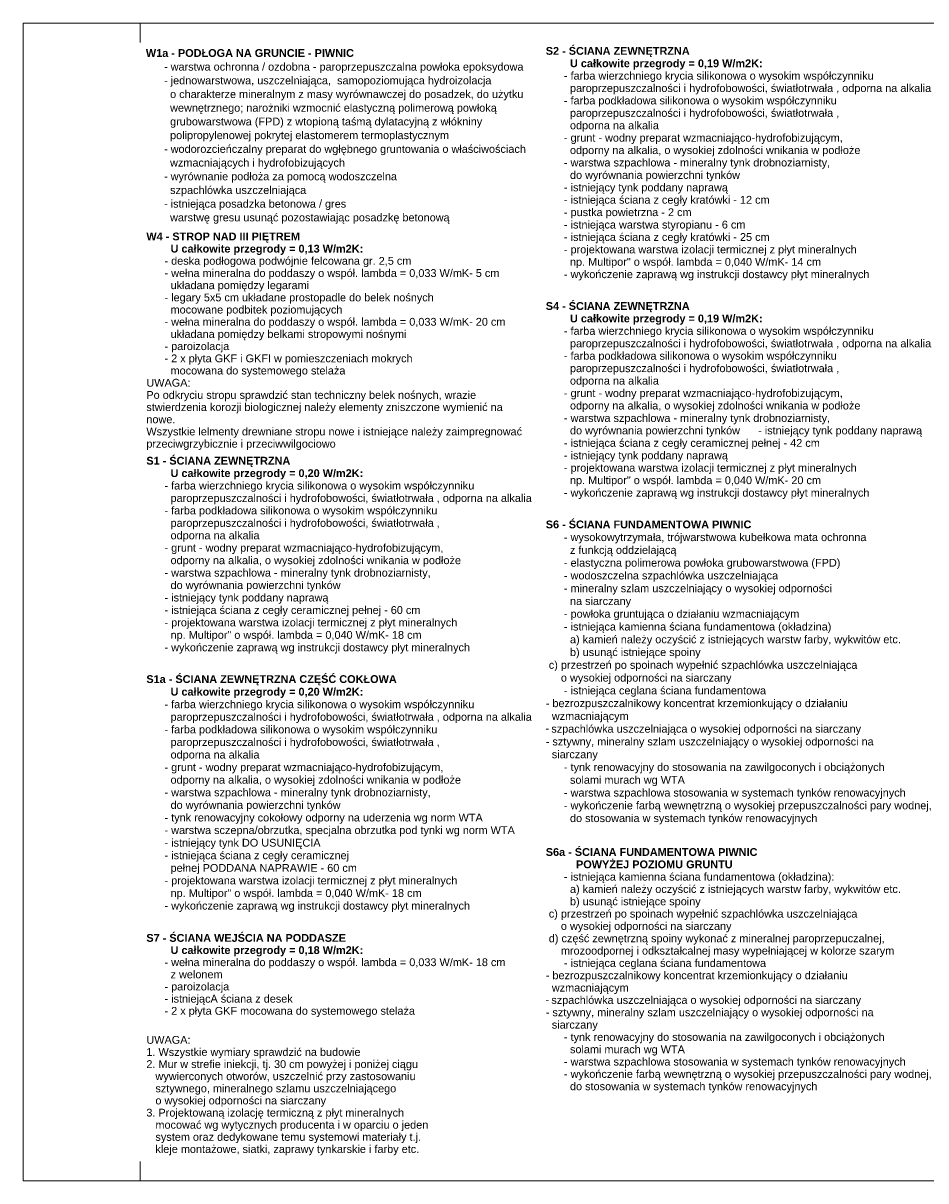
# Model space of a CAD drawing. Extents: x -396299 to -11759, y -15022 to 18278.
# Tile 139 of 205: x -129854 to -106687, y -12022 to 17678. Entities that reach past the tile are written whole.
import ezdxf

# ---------------------------------------------------------------- set-up
doc = ezdxf.new("R2010")
doc.units = 0
doc.header["$MEASUREMENT"] = 0
for name, color, linetype, lineweight in [('Arch opisy_Nr_Pióra__21', 7, 'Continuous', 13), ('Arch opisy_Nr_Pióra__5', 7, 'Continuous', 13), ('ARCH TABELA_Nr_Pióra__21', 7, 'Continuous', 13)]:
    doc.layers.add(name, color=color, linetype=linetype, lineweight=lineweight)
doc.styles.add('GENERATED_STYLE_10', font='arial.ttf')
doc.styles.add('GENERATED_STYLE_8', font='arial.ttf')
doc.dimstyles.new('GENERATED_STYLE__11', dxfattribs={"dimtxt": 0.18, "dimasz": 109.44, "dimexe": 0.18, "dimexo": 0.0625, "dimgap": 0.09, "dimtad": 0, "dimtih": 1, "dimtoh": 1, "dimdec": 4, "dimzin": 0, "dimdsep": 46, "dimcen": 0.09, "dimadec": 0, "dimazin": 0, "dimtfac": 1, "dimtdec": 4, "dimtmove": 0, "dimatfit": 3, "dimldrblk": 'ARROWHEAD_11', "dimfxl": 0, "dimtolj": 1, "dimtzin": 0, "dimarcsym": 0})

# ---------------------------------------------------------------- blocks, each defined once
blk = doc.blocks.new('ARROWHEAD_11')
at = {"color": 0, "linetype": 'Continuous', "lineweight": 0}
blk.add_line((0, 0), (-1, 0), dxfattribs=at)
at = {"color": 0, "linetype": 'Continuous', "lineweight": 0, "const_width": 0.25, "flags": 128}
blk.add_lwpolyline([(-0.125, 0, 1), (0.125, 0, 1)], format="xyb", close=True, dxfattribs=at)

msp = doc.modelspace()

# ---------------------------------------------------------------- linework, layer by layer
at = {"layer": 'ARCH TABELA_Nr_Pióra__21', "linetype": 'Continuous'}
for p, q in [((-129853.6, 17678.4), (-88053.6, 17678.4)), ((-129853.6, -12021.6), (-129853.6, 17678.4)), ((-126853.6, 17178.4), (-126853.6, 17678.4)), ((-126853.6, -12021.6), (-126853.6, -11521.6)), ((-88053.6, -12021.6), (-129853.6, -12021.6))]:
    msp.add_line(p, q, dxfattribs=at)

# ---------------------------------------------------------------- texts
at = {"layer": 'Arch opisy_Nr_Pióra__5', "linetype": 'Continuous', "attachment_point": 1}
for s, insert, char_height, width, line_spacing_factor, style in [('\\A1;{\\fArial|b1|i0|c0|p38;W1a - PODŁOGA NA GRUNCIE - PIWNIC\\P\\fArial|b0|i0|c0|p38;      - warstwa ochronna / ozdobna - paroprzepuszczalna powłoka epoksydowa\\P      - jednowarstwowa, uszczelniająca,  samopoziomująca hydroizolacja \\P        o charakterze mineralnym z masy wyrównawczej do posadzek, do użytku \\P        wewnętrznego; narożniki wzmocnić elastyczną polimerową powłoką  \\P        grubowarstwowa (FPD) z wtopioną taśmą dylatacyjną z włókniny  \\P        polipropylenowej pokrytej elastomerem termoplastycznym\\P      - wodorozcieńczalny preparat do wgłębnego gruntowania o właściwościach \\P        wzmacniających i hydrofobizujących\\P      - wyrównanie podłoża za pomocą wodoszczelna \\P        szpachlówka uszczelniająca\\P      - istniejąca posadzka betonowa / gres\\P        warstwę gresu usunąć pozostawiając posadzkę betonową}', (-126703.6, 17012.6), 200, 9728.552, 1.054598, 'GENERATED_STYLE_8'), ('\\A1;{\\fArial|b1|i0|c0|p38;S2 - ŚCIANA ZEWNĘTRZNA\\P        U całkowite przegrody = 0,19 W/m2K:\\P\\fArial|b0|i0|c0|p38;      - farba wierzchniego krycia silikonowa o wysokim współczynniku \\P        paroprzepuszczalności i hydrofobowości, światłotrwała , odporna na alkalia \\P      - farba podkładowa silikonowa o wysokim współczynniku \\P        paroprzepuszczalności i hydrofobowości, światłotrwała , \\P        odporna na alkalia\\P      - grunt - wodny preparat wzmacniająco-hydrofobizującym, \\P        odporny na alkalia, o wysokiej zdolności wnikania w podłoże\\P      - warstwa szpachlowa - mineralny tynk drobnoziarnisty, \\P        do wyrównania powierzchni tynków\\P      - istniejący tynk poddany naprawą \\P      - istniejąca ściana z cegły kratówki - 12 cm\\P      - pustka powietrzna - 2 cm\\P      - istniejąca warstwa styropianu - 6 cm\\P      - istniejąca ściana z cegły kratówki - 25 cm\\P      - projektowana warstwa izolacji termicznej z płyt mineralnych\\P        np. Multipor" o współ. lambda = 0,040 W/mK- 14 cm \\P      - wykończenie zaprawą wg instrukcji dostawcy płyt mineralnych}', (-116441.1, 17067), 200, 9728.552, 0.954858, 'GENERATED_STYLE_8'), ('\\A1;{\\fArial|b1|i0|c0|p38;W4 - STROP NAD III PIĘTREM\\P        U całkowite przegrody = 0,13 W/m2K:\\P\\fArial|b0|i0|c0|p38;      - deska podłogowa podwójnie felcowana gr. 2,5 cm\\P      - wełna mineralna do poddaszy o współ. lambda = 0,033 W/mK- 5 cm\\P        układana pomiędzy legarami \\P      - legary 5x5 cm układane prostopadle do belek nośnych\\P        mocowane podbitek poziomujących\\P      - wełna mineralna do poddaszy o współ. lambda = 0,033 W/mK- 20 cm\\P        układana pomiędzy belkami stropowymi nośnymi \\P      - paroizolacja\\P      - 2 x płyta GKF i GKFI w pomieszczeniach mokrych\\P        mocowana do systemowego stelaża \\PUWAGA:\\PPo odkryciu stropu sprawdzić stan techniczny belek nośnych, wrazie stwierdzenia korozji biologicznej należy elementy zniszczone wymienić na nowe.\\PWszystkie lelmenty drewniane stropu nowe i istniejące należy zaimpregnować\\Pprzeciwgrzybicznie i przeciwwilgociowo}', (-126691.5, 12306), 199.9999, 9728.552, 0.938057, 'GENERATED_STYLE_8'), ('\\A1;{\\fArial|b1|i0|c0|p38;S4 - ŚCIANA ZEWNĘTRZNA\\P        U całkowite przegrody = 0,19 W/m2K:\\P\\fArial|b0|i0|c0|p38;      - farba wierzchniego krycia silikonowa o wysokim współczynniku \\P        paroprzepuszczalności i hydrofobowości, światłotrwała , odporna na alkalia \\P      - farba podkładowa silikonowa o wysokim współczynniku \\P        paroprzepuszczalności i hydrofobowości, światłotrwała , \\P        odporna na alkalia\\P      - grunt - wodny preparat wzmacniająco-hydrofobizującym, \\P        odporny na alkalia, o wysokiej zdolności wnikania w podłoże\\P      - warstwa szpachlowa - mineralny tynk drobnoziarnisty, \\P        do wyrównania powierzchni tynków      - istniejący tynk poddany naprawą \\P      - istniejąca ściana z cegły ceramicznej pełnej - 42 cm\\P      - istniejący tynk poddany naprawą  \\P      - projektowana warstwa izolacji termicznej z płyt mineralnych\\P        np. Multipor" o współ. lambda = 0,040 W/mK- 20 cm \\P      - wykończenie zaprawą wg instrukcji dostawcy płyt mineralnych}', (-116441.1, 10521.3), 200, 9728.552, 0.957557, 'GENERATED_STYLE_8'), ('\\A1;{\\fArial|b1|i0|c0|p38;S1 - ŚCIANA ZEWNĘTRZNA\\P        U całkowite przegrody = 0,20 W/m2K:\\P\\fArial|b0|i0|c0|p38;      - farba wierzchniego krycia silikonowa o wysokim współczynniku \\P        paroprzepuszczalności i hydrofobowości, światłotrwała , odporna na alkalia \\P      - farba podkładowa silikonowa o wysokim współczynniku \\P        paroprzepuszczalności i hydrofobowości, światłotrwała , \\P        odporna na alkalia\\P      - grunt - wodny preparat wzmacniająco-hydrofobizującym, \\P        odporny na alkalia, o wysokiej zdolności wnikania w podłoże\\P      - warstwa szpachlowa - mineralny tynk drobnoziarnisty, \\P        do wyrównania powierzchni tynków\\P      - istniejący tynk poddany naprawą \\P      - istniejąca ściana z cegły ceramicznej pełnej - 60 cm\\P      - projektowana warstwa izolacji termicznej z płyt mineralnych\\P        np. Multipor" o współ. lambda = 0,040 W/mK- 18 cm \\P      - wykończenie zaprawą wg instrukcji dostawcy płyt mineralnych}', (-126691.5, 6553.2), 200, 9728.552, 0.957557, 'GENERATED_STYLE_8'), ('\\A1;{\\fArial|b1|i0|c0|p38;S6 - ŚCIANA FUNDAMENTOWA PIWNIC\\P\\fArial|b0|i0|c0|p38;      - wysokowytrzymała, trójwarstwowa kubełkowa mata ochronna \\P        z funkcją oddzielającą\\P      - elastyczna polimerowa powłoka grubowarstwowa (FPD)\\P      - wodoszczelna szpachlówka uszczelniająca\\P      - mineralny szlam uszczelniający o wysokiej odporności \\P        na siarczany\\P      - powłoka gruntująca o działaniu wzmacniającym\\P      - istniejąca kamienna ściana fundamentowa (okładzina)\\P        a) kamień należy oczyścić z istniejących warstw farby, wykwitów etc.\\P        b) usunąć istniejące spoiny\\P c) przestrzeń po spoinach wypełnić szpachlówka uszczelniająca \\P     o wysokiej odporności na siarczany\\P      - istniejąca ceglana ściana fundamentowa\\P- bezrozpuszczalnikowy koncentrat krzemionkujący o działaniu\\P  wzmacniającym\\P\\fCalibri|b0|i0|c0|p34;\\H0.857143x;- \\fArial|b0|i0|c0|p38;\\H1.166667x;szpachlówka uszczelniająca o wysokiej odporności na siarczany\\P- sztywny, mineralny szlam uszczelniający o wysokiej odporności na \\P  siarczany\\P      - tynk renowacyjny do stosowania na zawilgoconych i obciążonych \\P        solami murach wg WTA\\P      - warstwa szpachlowa stosowania w systemach tynków renowacyjnych\\P      - wykończenie farbą wewnętrzną o wysokiej przepuszczalności pary wodnej,\\P        do stosowania w systemach tynków renowacyjnych}', (-116441.1, 4918.5), 200, 9728.552, 0.982776, 'GENERATED_STYLE_8'), ('\\A1;{\\fArial|b1|i0|c0|p38;S1a - ŚCIANA ZEWNĘTRZNA CZĘŚĆ COKŁOWA\\P        U całkowite przegrody = 0,20 W/m2K:\\P\\fArial|b0|i0|c0|p38;      - farba wierzchniego krycia silikonowa o wysokim współczynniku \\P        paroprzepuszczalności i hydrofobowości, światłotrwała , odporna na alkalia \\P      - farba podkładowa silikonowa o wysokim współczynniku \\P        paroprzepuszczalności i hydrofobowości, światłotrwała , \\P        odporna na alkalia\\P      - grunt - wodny preparat wzmacniająco-hydrofobizującym, \\P        odporny na alkalia, o wysokiej zdolności wnikania w podłoże\\P      - warstwa szpachlowa - mineralny tynk drobnoziarnisty, \\P        do wyrównania powierzchni tynków\\P      - tynk renowacyjny cokołowy odporny na uderzenia wg norm WTA\\P      - warstwa sczepna/obrzutka, specjalna obrzutka pod tynki wg norm WTA\\P      - istniejący tynk DO USUNIĘCIA\\P      - istniejąca ściana z cegły ceramicznej \\P        pełnej PODDANA NAPRAWIE - 60 cm\\P      - projektowana warstwa izolacji termicznej z płyt mineralnych\\P        np. Multipor" o współ. lambda = 0,040 W/mK- 18 cm \\P      - wykończenie zaprawą wg instrukcji dostawcy płyt mineralnych}', (-126691.5, 950.4), 200, 9728.552, 0.968537, 'GENERATED_STYLE_8'), ('\\A1;{\\fArial|b1|i0|c0|p38;S6a - ŚCIANA FUNDAMENTOWA PIWNIC \\P          POWYŻEJ POZIOMU GRUNTU\\P\\fArial|b0|i0|c0|p38;      - istniejąca kamienna ściana fundamentowa (okładzina):\\P        a) kamień należy oczyścić z istniejących warstw farby, wykwitów etc.\\P        b) usunąć istniejące spoiny\\P c) przestrzeń po spoinach wypełnić szpachlówka uszczelniająca \\P     o wysokiej odporności na siarczany\\P d) część zewnętrzną spoiny wykonać z mineralnej paroprzepuczalnej, \\P     mrozoodpornej i odkształcalnej masy wypełniającej w kolorze szarym\\P      - istniejąca ceglana ściana fundamentowa\\P- bezrozpuszczalnikowy koncentrat krzemionkujący o działaniu\\P  wzmacniającym\\P\\fCalibri|b0|i0|c0|p34;\\H0.857143x;- \\fArial|b0|i0|c0|p38;\\H1.166667x;szpachlówka uszczelniająca o wysokiej odporności na siarczany\\P- sztywny, mineralny szlam uszczelniający o wysokiej odporności na \\P  siarczany\\P      - tynk renowacyjny do stosowania na zawilgoconych i obciążonych \\P        solami murach wg WTA\\P      - warstwa szpachlowa stosowania w systemach tynków renowacyjnych\\P      - wykończenie farbą wewnętrzną o wysokiej przepuszczalności pary wodnej,\\P        do stosowania w systemach tynków renowacyjnych}', (-116441.1, -3485.9), 200, 9728.552, 0.948776, 'GENERATED_STYLE_8'), ('\\A1;{\\fArial|b1|i0|c0|p38;S7 - ŚCIANA WEJŚCIA NA PODDASZE\\P        U całkowite przegrody = 0,18 W/m2K:\\P\\fArial|b0|i0|c0|p38;      - wełna mineralna do poddaszy o współ. lambda = 0,033 W/mK- 18 cm \\P        z welonem\\P      - paroizolacja\\P      - istniejącA ściana z desek\\P      - 2 x płyta GKF mocowana do systemowego stelaża}', (-126691.5, -5689.6), 200, 9728.552, 0.935189, 'GENERATED_STYLE_8'), ('{UWAGA:\\P1. Wszystkie wymiary sprawdzić na budowie\\P2. Mur w strefie iniekcji, tj. 30 cm powyżej i poniżej ciągu \\P   wywierconych otworów, uszczelnić przy zastosowaniu \\P   sztywnego, mineralnego szlamu uszczelniającego \\P   o wysokiej odporności na siarczany\\P3. Projektowaną izolację termiczną z płyt mineralnych \\P   mocować wg wytycznych producenta i w oparciu o jeden \\P   system oraz dedykowane temu systemowi materiały t.j. \\P   kleje montażowe, siatki, zaprawy tynkarskie i farby etc.}', (-126691.5, -8304.5), 200, 8259.092, 0.933606, 'GENERATED_STYLE_10')]:
    msp.add_mtext(s, dxfattribs=dict(at, insert=insert, char_height=char_height, width=width, line_spacing_factor=line_spacing_factor, style=style))

# ---------------------------------------------------------------- leaders
at = {"layer": 'Arch opisy_Nr_Pióra__21', "linetype": 'Continuous', "annotation_type": 0, "has_hookline": 1, "hookline_direction": 1, "text_width": 4122.9}
msp.add_leader([(-104992.8, 8444.7), (-103631.3, 6187.6), (-103049.1, 6187.6)], dimstyle='GENERATED_STYLE__11', dxfattribs=at)

doc.saveas('drawing.dxf')
